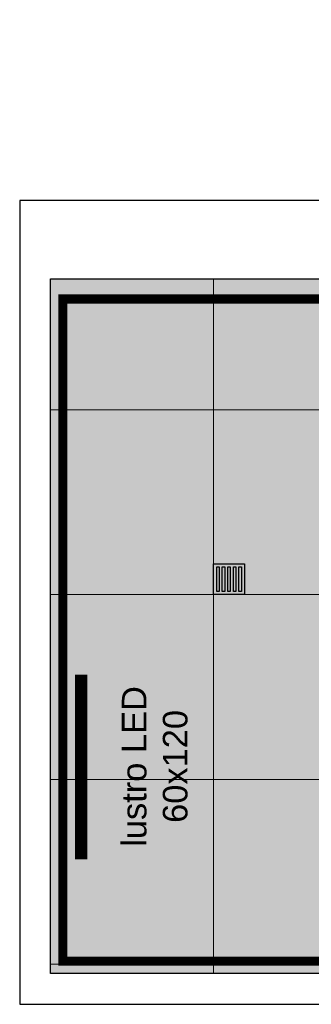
# Model space of a CAD drawing. Header units: centimetres. Extents: x 4120 to 19220, y -7417 to 180.
# Tile 165 of 223: x 15943 to 16038, y -2664 to -2345. Entities that reach past the tile are written whole.
import ezdxf

# ---------------------------------------------------------------- set-up
doc = ezdxf.new("R2010")
doc.units = ezdxf.units.CM
doc.linetypes.add('( Hidden )', pattern=[0.375, 0.25, -0.125])
doc.linetypes.add('DASH', pattern=[0.75, 0.5, -0.25])
doc.layers.add('A-Wykończenie ścian', color=5, linetype='Continuous', lineweight=20)
doc.layers.add('płytki posadzkowe', color=62, linetype='Continuous', lineweight=13)
doc.layers.add('A_Ściany', color=2, linetype='Continuous')
doc.layers.add('URZĄDZENIA SANITARNE', color=6, linetype='Continuous')
doc.styles.add('RomanS', font='romans.shx')

# ---------------------------------------------------------------- blocks, each defined once
blk = doc.blocks.new('Rectangular Floor Drain 13')
at = {"layer": 'URZĄDZENIA SANITARNE', "color": 8}
for points in [[(-5, 5), (5, 5), (5, -5), (-5, -5)], [(-4, 4), (4, 4), (4, 3.2), (-4, 3.2)], [(-4, 2.2), (4, 2.2), (4, 1.4), (-4, 1.4)], [(-4, 0.4), (4, 0.4), (4, -0.4), (-4, -0.4)], [(-4, -1.4), (4, -1.4), (4, -2.2), (-4, -2.2)], [(-4, -3.2), (4, -3.2), (4, -4), (-4, -4)]]:
    blk.add_lwpolyline(points, close=True, dxfattribs=at)

msp = doc.modelspace()

# ---------------------------------------------------------------- hatches: boundary and pattern name
at = {"true_color": 0xdcc4af}
msp.add_hatch(color=9, dxfattribs=at).paths.add_polyline_path([(16058.46, -2654.48), (16058.46, -2664.48), (16158.46, -2664.48), (16158.46, -2664.48), (16158.46, -2654.48), (16161.46, -2654.48), (16161.46, -2428.98), (15953.46, -2428.98), (15953.46, -2654.48)])

# ---------------------------------------------------------------- linework, layer by layer
at = {"elevation": 0}
msp.add_lwpolyline([(15943.46, -2664.48), (16198.96, -2664.48), (16198.96, -2403.48), (15943.46, -2403.48)], close=True, dxfattribs=at)
at = {"layer": 'A-Wykończenie ścian', "color": 157, "linetype": 'DASH', "lineweight": 20, "ltscale": 30, "const_width": 4, "elevation": 0}
msp.add_lwpolyline([(15963.46, -2617.43), (15963.46, -2557.43)], dxfattribs=at)
at = {"layer": 'A_Ściany', "color": 7, "elevation": 0}
for points in [[(15943.46, -2403.48), (15943.46, -2504.48), (15943.46, -2504.48)], [(16161.46, -2403.48), (16161.46, -2403.48), (15951.46, -2403.48), (15951.46, -2403.48)], [(16058.46, -2664.48), (16058.46, -2654.48), (15953.46, -2654.48), (15953.46, -2428.98), (16161.46, -2428.98), (16161.46, -2654.48)]]:
    msp.add_lwpolyline(points, dxfattribs=at)
at = {"layer": 'płytki posadzkowe', "elevation": 0}
for points in [[(16006.46, -2654.48), (16006.46, -2428.98)], [(16161.46, -2471.48), (15953.46, -2471.48)], [(16161.46, -2531.48), (15953.46, -2531.48)], [(16161.46, -2591.48), (15953.46, -2591.48)], [(16161.46, -2651.48), (15953.46, -2651.48)]]:
    msp.add_lwpolyline(points, dxfattribs=at)
at = {"layer": 'płytki posadzkowe', "linetype": '( Hidden )', "ltscale": 80, "transparency": 33554687, "const_width": 3, "elevation": 0}
msp.add_lwpolyline([(16157.46, -2651.48), (16157.46, -2435.48), (15957.46, -2435.48), (15957.46, -2650.48), (16058.22, -2650.48)], dxfattribs=at)

# ---------------------------------------------------------------- block references
at = {"layer": 'URZĄDZENIA SANITARNE', "zscale": 100, "rotation": 89.99999999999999}
msp.add_blockref('Rectangular Floor Drain 13', (16011.46, -2526.48, 0), dxfattribs=at)

# ---------------------------------------------------------------- texts
at = {"layer": 'A-Wykończenie ścian', "color": 157, "linetype": 'DASH', "lineweight": 20, "ltscale": 30, "insert": (15976.62, -2587.26, 0), "char_height": 8, "width": 75.5884, "attachment_point": 2, "rotation": 90, "style": 'RomanS'}
msp.add_mtext('\\fArial|b0|i0;lustro LED\\P60x120', dxfattribs=at)

doc.saveas('drawing.dxf')
